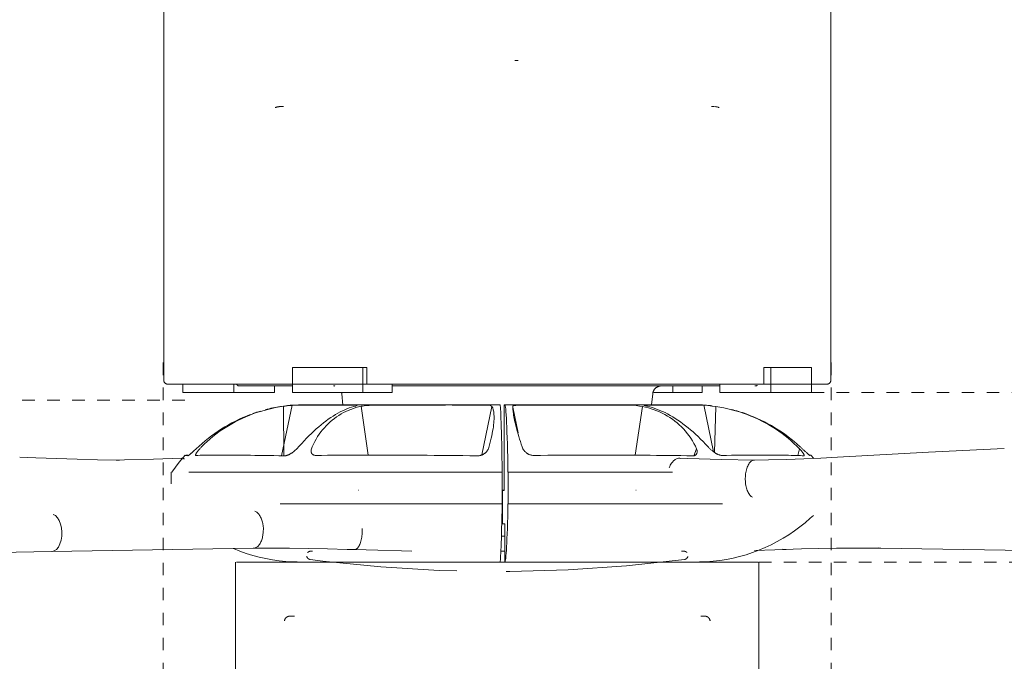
# Model space of a CAD drawing. Header units: millimetres. Extents: x 5770 to 11194, y -2990 to 7544.
# Tile 6 of 10: x 6480 to 6716, y 1528 to 1682. Entities that reach past the tile are written whole.
import ezdxf

# ---------------------------------------------------------------- set-up
doc = ezdxf.new("R2010")
doc.units = ezdxf.units.MM
doc.linetypes.add('Dash', pattern=[6, 3, -3])
doc.layers.add('A-ANNO-DIMS', color=7, linetype='Dash', lineweight=9, true_color=0xd2d2d2)
doc.layers.add('E-LITE-EQPM', color=7, linetype='Continuous', lineweight=20)

# ---------------------------------------------------------------- blocks, each defined once
blk = doc.blocks.new('32060-10 - 32060 TUBEFAN Matt black ceiling fan with DC motor-512121-Alzado_PDF')
at = {"layer": 'E-LITE-EQPM'}
for p, q in [((6514.76, 1989.83), (6514.76, 1595.91)), ((6674.76, 1595.91), (6674.76, 1989.83)), ((6562.49, 1598.94), (6545.6, 1598.94)), ((6545.6, 1598.94), (6545.6, 1592.94)), ((6562.49, 1592.94), (6562.49, 1598.94)), ((6562.49, 1598.94), (6563.5, 1598.94)), ((6563.5, 1598.94), (6563.5, 1594.94)), ((6658.65, 1598.94), (6660.39, 1598.94)), ((6658.65, 1594.94), (6658.65, 1598.94)), ((6660.39, 1598.94), (6660.39, 1592.94)), ((6670.14, 1598.94), (6660.39, 1598.94)), ((6670.14, 1592.94), (6670.14, 1598.94)), ((6519.37, 1592.94), (6519.37, 1594.94)), ((6531.6, 1594.95), (6531.6, 1592.94)), ((6541.35, 1594.61), (6541.35, 1592.94)), ((6563.5, 1594.94), (6563.97, 1594.94)), ((6569.55, 1594.94), (6569.55, 1592.94)), ((6636.85, 1592.94), (6636.85, 1594.58)), ((6643.91, 1594.58), (6643.91, 1592.94)), ((6648.16, 1592.94), (6648.16, 1594.94)), ((6656.7, 1594.54), (6656.55, 1594.54)), ((6657.83, 1594.94), (6658.65, 1594.94)), ((6531.6, 1592.94), (6519.37, 1592.94)), ((6531.6, 1592.94), (6541.35, 1592.94)), ((6562.49, 1592.94), (6545.6, 1592.94)), ((6557.47, 1592.64), (6557.73, 1589.95)), ((6569.55, 1592.94), (6562.49, 1592.94)), ((6631.78, 1589.99), (6632.05, 1592.64)), ((6632.32, 1592.94), (6636.85, 1592.94)), ((6643.91, 1592.94), (6636.85, 1592.94)), ((6660.39, 1592.94), (6648.16, 1592.94)), ((6670.14, 1592.94), (6660.39, 1592.94)), ((6545.53, 1589.94), (6543.01, 1577.76)), ((6543.46, 1589.64), (6543.6, 1577.75)), ((6552.43, 1590), (6552.7, 1590)), ((6566.85, 1590), (6552.49, 1590)), ((6552.78, 1590), (6556.21, 1590)), ((6556.17, 1590), (6553.29, 1590)), ((6562.1, 1589.64), (6563.76, 1577.93)), ((6577.98, 1590), (6584.02, 1590)), ((6595.36, 1590), (6578.01, 1590)), ((6583.97, 1589.95), (6590.08, 1589.95)), ((6591.07, 1577.97), (6593.48, 1589.59)), ((6596.43, 1590), (6596.4, 1569.45)), ((6596.56, 1590), (6596.43, 1590)), ((6601.82, 1590), (6596.56, 1590)), ((6596.56, 1590), (6601.83, 1590)), ((6598.5, 1589.41), (6599.78, 1583.25)), ((6630.96, 1590), (6613.79, 1590)), ((6613.82, 1590), (6619.24, 1590)), ((6626.48, 1590), (6631.15, 1590)), ((6627.82, 1577.91), (6629.58, 1589.59)), ((6638.37, 1590), (6640.32, 1590)), ((6640.28, 1590), (6638.38, 1590)), ((6640.65, 1590), (6640.7, 1590)), ((6644.21, 1589.95), (6644.01, 1589.95)), ((6646.65, 1578.72), (6644.31, 1589.98)), ((6646.86, 1578.59), (6647.15, 1589.59)), ((6641.89, 1577.79), (6642.57, 1579.45)), ((6666.82, 1577.81), (6667.23, 1579.45)), ((6669.97, 1577.9), (6670.68, 1577.1)), ((6516.51, 1573.8), (6516.51, 1571.07)), ((6520.81, 1573.8), (6595.92, 1573.8)), ((6595.92, 1573.8), (6595.92, 1566.24)), ((6597.33, 1566.24), (6597.33, 1573.8)), ((6597.33, 1573.8), (6636.76, 1573.8)), ((6561.45, 1569.54), (6561.53, 1569.54)), ((6596.4, 1569.45), (6595.99, 1569.45)), ((6595.99, 1569.45), (6595.99, 1561.45)), ((6542.66, 1566.24), (6595.92, 1566.24)), ((6597.33, 1566.24), (6648.79, 1566.24)), ((6488.8, 1563.42), (6488.26, 1563.72)), ((6595.99, 1561.45), (6596.56, 1561.45)), ((6596.56, 1561.45), (6596.56, 1552.29)), ((6490.29, 1558.45), (6490.33, 1559.45)), ((6442.21, 1554.1), (6487.9, 1554.8)), ((6536.23, 1555.57), (6487.9, 1554.8)), ((6487.96, 1554.8), (6488.51, 1554.95)), ((6488.51, 1554.95), (6489.03, 1555.31)), ((6596.63, 1554.88), (6595.61, 1554.88)), ((6739.34, 1554.8), (6686.6, 1555.57)), ((6532, 1552.29), (6532, 1518.84)), ((6532.18, 1552.29), (6594.76, 1552.29)), ((6594.76, 1552.29), (6657.34, 1552.29)), ((6657.51, 1518.84), (6657.51, 1552.29))]:
    blk.add_line(p, q, dxfattribs=at)
at = {"layer": 'E-LITE-EQPM', "flags": 128}
for points in [[(6541.52, 1661.29), (6541.63, 1661.33), (6541.75, 1661.37), (6541.86, 1661.41), (6541.98, 1661.44), (6542.09, 1661.47), (6542.21, 1661.49), (6542.33, 1661.51), (6542.45, 1661.52), (6542.57, 1661.53), (6542.69, 1661.54)], [(6543.48, 1661.54), (6543.17, 1661.54), (6542.94, 1661.54), (6542.79, 1661.54), (6542.72, 1661.54)], [(6542.76, 1661.54), (6542.89, 1661.54), (6543.1, 1661.54)], [(6646.75, 1661.54), (6646.63, 1661.54), (6646.42, 1661.54), (6646.13, 1661.54)], [(6646.35, 1661.54), (6646.58, 1661.54), (6646.73, 1661.54), (6646.79, 1661.54)], [(6646.91, 1661.53), (6647.03, 1661.53), (6647.15, 1661.51), (6647.27, 1661.5), (6647.39, 1661.48), (6647.51, 1661.45), (6647.62, 1661.42), (6647.74, 1661.38), (6647.85, 1661.34), (6647.96, 1661.3)], [(6515.73, 1594.94), (6515.69, 1594.94), (6515.65, 1594.94), (6515.61, 1594.94), (6515.58, 1594.95), (6515.54, 1594.96), (6515.5, 1594.96), (6515.46, 1594.97), (6515.42, 1594.99), (6515.39, 1595), (6515.35, 1595.01), (6515.32, 1595.03), (6515.28, 1595.05), (6515.25, 1595.07), (6515.21, 1595.09), (6515.18, 1595.11), (6515.15, 1595.13), (6515.12, 1595.15), (6515.09, 1595.18), (6515.06, 1595.2), (6515.03, 1595.23), (6515.01, 1595.26), (6514.98, 1595.29), (6514.96, 1595.32), (6514.93, 1595.35), (6514.91, 1595.38), (6514.89, 1595.42), (6514.87, 1595.45), (6514.85, 1595.49), (6514.84, 1595.52), (6514.82, 1595.56), (6514.81, 1595.59), (6514.8, 1595.63), (6514.79, 1595.67), (6514.78, 1595.71), (6514.77, 1595.74), (6514.77, 1595.78), (6514.76, 1595.82), (6514.76, 1595.86), (6514.76, 1595.9), (6514.76, 1595.91)], [(6525.87, 1594.94), (6525.06, 1594.94), (6523.63, 1594.94), (6522.31, 1594.94), (6521.1, 1594.94), (6520.02, 1594.94), (6519.05, 1594.94), (6518.2, 1594.94), (6517.48, 1594.94), (6516.88, 1594.94), (6516.41, 1594.94), (6516.06, 1594.94), (6515.83, 1594.94), (6515.74, 1594.94), (6515.73, 1594.94)], [(6515.73, 1594.94), (6515.79, 1594.94), (6515.98, 1594.94), (6516.3, 1594.94), (6516.74, 1594.94), (6517.31, 1594.94), (6518, 1594.94), (6518.81, 1594.94), (6519.74, 1594.94), (6520.8, 1594.94), (6521.97, 1594.94), (6523.26, 1594.94), (6524.66, 1594.94), (6526.18, 1594.94), (6527.8, 1594.94), (6529.53, 1594.94), (6531.37, 1594.94), (6533.31, 1594.94), (6535.34, 1594.94), (6537.48, 1594.94), (6539.7, 1594.94), (6542.01, 1594.94), (6544.41, 1594.94), (6546.88, 1594.94), (6549.43, 1594.94), (6552.06, 1594.94), (6554.75, 1594.94), (6557.51, 1594.94), (6560.33, 1594.94), (6563.2, 1594.94), (6566.12, 1594.94), (6569.09, 1594.94), (6572.1, 1594.94), (6575.14, 1594.94), (6578.22, 1594.94), (6581.33, 1594.94), (6584.45, 1594.94), (6587.59, 1594.94), (6590.74, 1594.94), (6593.9, 1594.94), (6594.76, 1594.94)], [(6532.76, 1594.54), (6532.74, 1594.54), (6532.72, 1594.54), (6532.7, 1594.54), (6532.68, 1594.55), (6532.66, 1594.55), (6532.64, 1594.55), (6532.62, 1594.56), (6532.6, 1594.56), (6532.59, 1594.57), (6532.57, 1594.58), (6532.55, 1594.59), (6532.53, 1594.6), (6532.51, 1594.61), (6532.49, 1594.62), (6532.48, 1594.63), (6532.46, 1594.64), (6532.45, 1594.65), (6532.43, 1594.66), (6532.41, 1594.68), (6532.4, 1594.69), (6532.39, 1594.71), (6532.37, 1594.72), (6532.36, 1594.74), (6532.35, 1594.76), (6532.34, 1594.77), (6532.33, 1594.79), (6532.32, 1594.81), (6532.31, 1594.82), (6532.3, 1594.84), (6532.29, 1594.86), (6532.28, 1594.88), (6532.28, 1594.9), (6532.27, 1594.92)], [(6545.6, 1594.54), (6545.44, 1594.54), (6543.97, 1594.54), (6542.59, 1594.54), (6541.29, 1594.54), (6540.08, 1594.54), (6538.96, 1594.54), (6537.92, 1594.54), (6536.98, 1594.54), (6536.12, 1594.54), (6535.37, 1594.54), (6534.7, 1594.54), (6534.14, 1594.54), (6533.67, 1594.54), (6533.29, 1594.54), (6533.02, 1594.54), (6532.84, 1594.54), (6532.77, 1594.54), (6532.76, 1594.54)], [(6532.76, 1594.54), (6532.81, 1594.54), (6532.96, 1594.54), (6533.21, 1594.54), (6533.56, 1594.54), (6534, 1594.54), (6534.54, 1594.54), (6535.18, 1594.54), (6535.91, 1594.54), (6536.74, 1594.54), (6537.66, 1594.54), (6538.67, 1594.54), (6539.77, 1594.54), (6540.96, 1594.54), (6542.23, 1594.54), (6543.59, 1594.54), (6545.03, 1594.54), (6545.6, 1594.54)], [(6555.78, 1594.5), (6555.7, 1594.51), (6555.61, 1594.53), (6555.53, 1594.53), (6555.45, 1594.54)], [(6569.55, 1594.54), (6570, 1594.54), (6572.29, 1594.54), (6574.62, 1594.54), (6576.98, 1594.54), (6579.37, 1594.54), (6581.79, 1594.54), (6584.22, 1594.54), (6586.67, 1594.54), (6589.14, 1594.54), (6591.61, 1594.54), (6594.09, 1594.54), (6594.76, 1594.54)], [(6594.76, 1594.94), (6597.92, 1594.94), (6601.07, 1594.94), (6604.22, 1594.94), (6607.35, 1594.94), (6610.46, 1594.94), (6613.54, 1594.94), (6616.6, 1594.94), (6619.62, 1594.94), (6622.6, 1594.94), (6625.53, 1594.94), (6628.42, 1594.94), (6631.25, 1594.94), (6634.02, 1594.94), (6636.73, 1594.94), (6639.38, 1594.94), (6641.95, 1594.94), (6644.45, 1594.94), (6646.87, 1594.94), (6649.2, 1594.94), (6651.45, 1594.94), (6653.6, 1594.94), (6655.67, 1594.94), (6657.63, 1594.94), (6659.49, 1594.94), (6661.26, 1594.94), (6662.91, 1594.94), (6664.45, 1594.94), (6665.89, 1594.94), (6667.21, 1594.94), (6668.41, 1594.94), (6669.5, 1594.94), (6670.47, 1594.94), (6671.31, 1594.94), (6672.03, 1594.94), (6672.63, 1594.94), (6673.11, 1594.94), (6673.46, 1594.94), (6673.68, 1594.94), (6673.78, 1594.94), (6673.78, 1594.94)], [(6594.76, 1594.54), (6597.24, 1594.54), (6599.71, 1594.54), (6602.18, 1594.54), (6604.63, 1594.54), (6607.07, 1594.54), (6609.49, 1594.54), (6611.89, 1594.54), (6614.26, 1594.54), (6616.6, 1594.54), (6618.9, 1594.54), (6621.16, 1594.54), (6623.38, 1594.54), (6625.56, 1594.54), (6627.69, 1594.54), (6629.76, 1594.54), (6631.78, 1594.54), (6633.74, 1594.54), (6635.63, 1594.54), (6637.47, 1594.54), (6639.23, 1594.54), (6640.92, 1594.54), (6642.54, 1594.54), (6644.08, 1594.54), (6645.54, 1594.54), (6646.92, 1594.54), (6648.16, 1594.54)], [(6634.14, 1594.54), (6634.05, 1594.54), (6633.97, 1594.53), (6633.89, 1594.52), (6633.8, 1594.51), (6633.72, 1594.5), (6633.64, 1594.48), (6633.56, 1594.46), (6633.48, 1594.43), (6633.4, 1594.4), (6633.32, 1594.37), (6633.24, 1594.34), (6633.17, 1594.3), (6633.09, 1594.26), (6633.02, 1594.22), (6632.95, 1594.17), (6632.88, 1594.12), (6632.82, 1594.07), (6632.75, 1594.02), (6632.69, 1593.96), (6632.63, 1593.9), (6632.57, 1593.84), (6632.52, 1593.78), (6632.47, 1593.71), (6632.42, 1593.64), (6632.37, 1593.57), (6632.33, 1593.5), (6632.28, 1593.43), (6632.25, 1593.35), (6632.21, 1593.28), (6632.18, 1593.2), (6632.15, 1593.12), (6632.12, 1593.04), (6632.1, 1592.96), (6632.08, 1592.88), (6632.07, 1592.8), (6632.05, 1592.71), (6632.05, 1592.64)], [(6648.16, 1594.54), (6647.28, 1594.54), (6645.92, 1594.54), (6644.48, 1594.54), (6642.96, 1594.54), (6641.36, 1594.54), (6639.69, 1594.54), (6637.95, 1594.54), (6636.14, 1594.54), (6634.26, 1594.54), (6633.54, 1594.54)], [(6656.5, 1594.54), (6656.67, 1594.54), (6656.75, 1594.54), (6656.75, 1594.54)], [(6657.12, 1594.7), (6657.1, 1594.68), (6657.09, 1594.67), (6657.07, 1594.66), (6657.06, 1594.64), (6657.04, 1594.63), (6657.02, 1594.62), (6657.01, 1594.61), (6656.99, 1594.6), (6656.97, 1594.59), (6656.95, 1594.58), (6656.93, 1594.57), (6656.92, 1594.57), (6656.9, 1594.56), (6656.88, 1594.55), (6656.86, 1594.55), (6656.84, 1594.55), (6656.82, 1594.54), (6656.8, 1594.54), (6656.78, 1594.54), (6656.76, 1594.54), (6656.75, 1594.54)], [(6673.78, 1594.94), (6673.72, 1594.94), (6673.53, 1594.94), (6673.22, 1594.94), (6672.77, 1594.94), (6672.21, 1594.94), (6671.52, 1594.94), (6670.71, 1594.94), (6670.14, 1594.94)], [(6674.76, 1595.91), (6674.76, 1595.87), (6674.75, 1595.83), (6674.75, 1595.79), (6674.74, 1595.76), (6674.74, 1595.72), (6674.73, 1595.68), (6674.72, 1595.64), (6674.71, 1595.6), (6674.69, 1595.57), (6674.68, 1595.53), (6674.66, 1595.5), (6674.65, 1595.46), (6674.63, 1595.43), (6674.61, 1595.39), (6674.59, 1595.36), (6674.56, 1595.33), (6674.54, 1595.3), (6674.52, 1595.27), (6674.49, 1595.24), (6674.46, 1595.21), (6674.43, 1595.19), (6674.4, 1595.16), (6674.37, 1595.14), (6674.34, 1595.11), (6674.31, 1595.09), (6674.28, 1595.07), (6674.24, 1595.05), (6674.21, 1595.03), (6674.17, 1595.02), (6674.14, 1595), (6674.1, 1594.99), (6674.06, 1594.98), (6674.02, 1594.97), (6673.99, 1594.96), (6673.95, 1594.95), (6673.91, 1594.95), (6673.87, 1594.94), (6673.83, 1594.94), (6673.79, 1594.94), (6673.78, 1594.94)], [(6557.47, 1592.64), (6557.46, 1592.73), (6557.44, 1592.81), (6557.43, 1592.89), (6557.41, 1592.98)], [(6545.78, 1589.95), (6545.74, 1589.94), (6545.5, 1589.92), (6545.05, 1589.88), (6544.42, 1589.81), (6543.65, 1589.71), (6542.78, 1589.59)], [(6545.54, 1589.95), (6547.04, 1590), (6547.47, 1590)], [(6595.37, 1590), (6593.48, 1590), (6591.6, 1590), (6589.73, 1590), (6587.86, 1590), (6586, 1590), (6584.16, 1590), (6582.33, 1590), (6580.53, 1590), (6578.74, 1590), (6576.98, 1590), (6575.25, 1590), (6573.55, 1590), (6571.88, 1590), (6570.25, 1590), (6568.66, 1590), (6567.11, 1590), (6565.6, 1590), (6564.14, 1590), (6562.72, 1590), (6561.36, 1590), (6560.06, 1590), (6558.8, 1590), (6557.61, 1590), (6556.47, 1590), (6555.39, 1590), (6554.38, 1590), (6553.43, 1590), (6552.55, 1590), (6551.73, 1590), (6550.98, 1590), (6550.3, 1590), (6549.7, 1590), (6549.16, 1590), (6548.7, 1590), (6548.31, 1590), (6547.99, 1590), (6547.75, 1590), (6547.58, 1590), (6547.49, 1590), (6547.47, 1590)], [(6547.47, 1590), (6547.51, 1590), (6547.62, 1590), (6547.81, 1590), (6548.07, 1590), (6548.41, 1590), (6548.82, 1590), (6549.3, 1590), (6549.86, 1590), (6550.49, 1590), (6551.18, 1590), (6551.95, 1590), (6552.79, 1590), (6553.36, 1590)], [(6547.6, 1589.95), (6552.53, 1589.95), (6560.08, 1589.95)], [(6553.88, 1590), (6554.82, 1590), (6555.83, 1590), (6556.2, 1590)], [(6560.09, 1589.95), (6560.64, 1589.94), (6561.02, 1589.92), (6561.18, 1589.88)], [(6561.18, 1589.86), (6561.11, 1589.81), (6560.83, 1589.71), (6560.34, 1589.59)], [(6567.05, 1589.95), (6578.04, 1589.95), (6582.34, 1589.95)], [(6590.08, 1589.95), (6590.97, 1589.94), (6591.8, 1589.92), (6592.5, 1589.88), (6593.03, 1589.81), (6593.36, 1589.71), (6593.48, 1589.59)], [(6642.46, 1590), (6642.42, 1590), (6642.31, 1590), (6642.12, 1590), (6641.86, 1590), (6641.52, 1590), (6641.11, 1590), (6640.62, 1590), (6640.07, 1590), (6639.44, 1590), (6638.74, 1590), (6637.97, 1590), (6637.14, 1590), (6636.24, 1590), (6635.27, 1590), (6634.24, 1590), (6633.14, 1590), (6631.99, 1590), (6630.78, 1590), (6629.51, 1590), (6628.19, 1590), (6626.81, 1590), (6625.38, 1590), (6623.91, 1590), (6622.39, 1590), (6620.83, 1590), (6619.22, 1590), (6617.58, 1590), (6615.9, 1590), (6614.19, 1590), (6612.45, 1590), (6610.69, 1590), (6608.9, 1590), (6607.08, 1590), (6605.25, 1590), (6603.4, 1590), (6601.54, 1590), (6599.67, 1590), (6597.79, 1590), (6596.56, 1590)], [(6601.81, 1589.95), (6613.75, 1589.95), (6624.56, 1589.95)], [(6624.56, 1589.95), (6625.37, 1589.94), (6626.26, 1589.92), (6627.18, 1589.88), (6628.08, 1589.81), (6628.9, 1589.71), (6629.58, 1589.59)], [(6629.52, 1590), (6630.53, 1590), (6631.05, 1590)], [(6631.06, 1589.95), (6638.32, 1589.95), (6642.92, 1589.95)], [(6634.55, 1590), (6635, 1590), (6635.36, 1590)], [(6635.56, 1590), (6636.51, 1590), (6637.39, 1590), (6638.21, 1590), (6638.95, 1590), (6639.63, 1590), (6640.24, 1590), (6640.77, 1590), (6641.24, 1590), (6641.62, 1590), (6641.94, 1590), (6642.18, 1590), (6642.35, 1590), (6642.44, 1590), (6642.46, 1590)], [(6642.46, 1590), (6643.95, 1589.97), (6644.32, 1589.95)], [(6642.92, 1589.95), (6643.27, 1589.94), (6643.81, 1589.92), (6644.51, 1589.88), (6645.34, 1589.81), (6646.23, 1589.71), (6647.15, 1589.59)], [(6516.69, 1573.8), (6517.56, 1575.02), (6518.48, 1576.2), (6519.45, 1577.34), (6519.93, 1577.88)], [(6676.32, 1577.44), (6698.18, 1578.67), (6716.36, 1579.49)], [(6503.61, 1576.75), (6498.85, 1576.82), (6493.99, 1576.93), (6489.06, 1577.09), (6484.05, 1577.28), (6480.21, 1577.45)], [(6519.13, 1577.18), (6512.33, 1576.95), (6505.33, 1576.78), (6503.58, 1576.75)], [(6656.44, 1576.75), (6648.53, 1576.9), (6640.49, 1577.12), (6638.54, 1577.18)], [(6676.32, 1577.44), (6672.39, 1577.23), (6668.32, 1577.04), (6664.11, 1576.9), (6659.77, 1576.8), (6656.41, 1576.75)], [(6595.92, 1569.54), (6596.09, 1569.54), (6596.4, 1569.54)], [(6627.95, 1569.54), (6628.05, 1569.54), (6628.09, 1569.54)], [(6490.33, 1559.45), (6490.23, 1560.45), (6490.02, 1561.39), (6489.7, 1562.22), (6489.29, 1562.91), (6488.8, 1563.42)], [(6670.58, 1563.47), (6669.83, 1562.77), (6668.61, 1561.71), (6667.35, 1560.7), (6666.04, 1559.73), (6664.7, 1558.82), (6663.32, 1557.97), (6661.91, 1557.17), (6660.47, 1556.43), (6659, 1555.74), (6657.51, 1555.12), (6655.99, 1554.55), (6654.44, 1554.05), (6652.89, 1553.61), (6651.31, 1553.23), (6649.72, 1552.92), (6648.12, 1552.66), (6646.51, 1552.48), (6644.89, 1552.35), (6643.27, 1552.3), (6642.85, 1552.29)], [(6489.03, 1555.31), (6489.49, 1555.88), (6489.86, 1556.62), (6490.13, 1557.49), (6490.29, 1558.45)], [(6596.5, 1558.49), (6596.09, 1558.49), (6595.75, 1558.49)], [(6546.73, 1552.3), (6545.67, 1552.32), (6544.05, 1552.42), (6542.44, 1552.58), (6540.83, 1552.81), (6539.24, 1553.1), (6537.66, 1553.45), (6536.09, 1553.87), (6534.54, 1554.35), (6533.01, 1554.89), (6531.51, 1555.49)], [(6536.22, 1555.57), (6540.53, 1555.6), (6544.94, 1555.59), (6549.45, 1555.54), (6554.05, 1555.45), (6558.74, 1555.32), (6560.5, 1555.26)], [(6549.27, 1554.54), (6549.3, 1554.57), (6549.32, 1554.6), (6549.35, 1554.63), (6549.38, 1554.65), (6549.41, 1554.68), (6549.45, 1554.7), (6549.48, 1554.72), (6549.51, 1554.74), (6549.55, 1554.76), (6549.58, 1554.78), (6549.62, 1554.8), (6549.66, 1554.81), (6549.7, 1554.83), (6549.73, 1554.84), (6549.77, 1554.85), (6549.81, 1554.86), (6549.85, 1554.87), (6549.89, 1554.87), (6549.93, 1554.88), (6549.97, 1554.88), (6550.01, 1554.88), (6550.02, 1554.88)], [(6550.4, 1554.88), (6550.21, 1554.88), (6550.08, 1554.88), (6550.02, 1554.88), (6550.02, 1554.88)], [(6550.02, 1554.88), (6550.06, 1554.88), (6550.17, 1554.88)], [(6560.51, 1555.26), (6566.09, 1555.13), (6571.77, 1554.96), (6574.27, 1554.87)], [(6639.49, 1554.88), (6639.46, 1554.88), (6639.35, 1554.88), (6639.17, 1554.88), (6638.92, 1554.88)], [(6639.11, 1554.88), (6639.31, 1554.88), (6639.43, 1554.88), (6639.49, 1554.88), (6639.49, 1554.88)], [(6639.49, 1554.88), (6639.53, 1554.88), (6639.57, 1554.88), (6639.61, 1554.88), (6639.65, 1554.87), (6639.69, 1554.86), (6639.73, 1554.85), (6639.77, 1554.84), (6639.81, 1554.83), (6639.84, 1554.82), (6639.88, 1554.8), (6639.92, 1554.79), (6639.95, 1554.77), (6639.99, 1554.75), (6640.02, 1554.73), (6640.06, 1554.71), (6640.09, 1554.68), (6640.12, 1554.66), (6640.15, 1554.63), (6640.18, 1554.61), (6640.21, 1554.58), (6640.24, 1554.55)], [(6656.43, 1555.06), (6661.31, 1555.21), (6663.72, 1555.26)], [(6663.75, 1555.27), (6667.75, 1555.41), (6671.88, 1555.51), (6676.12, 1555.57), (6680.47, 1555.6), (6684.92, 1555.59), (6686.61, 1555.57)], [(6552.83, 1552.29), (6552.32, 1552.29), (6551.51, 1552.29), (6550.76, 1552.29), (6550.08, 1552.29), (6549.48, 1552.29), (6548.95, 1552.29), (6548.49, 1552.29), (6548.1, 1552.29), (6547.79, 1552.29), (6547.55, 1552.29), (6547.39, 1552.29), (6547.31, 1552.29), (6547.29, 1552.29)], [(6547.29, 1552.29), (6547.33, 1552.29), (6547.44, 1552.29), (6547.63, 1552.29), (6547.89, 1552.29), (6548.23, 1552.29), (6548.64, 1552.29), (6549.13, 1552.29), (6549.69, 1552.29), (6550.32, 1552.29), (6551.02, 1552.29), (6551.79, 1552.29), (6552.63, 1552.29), (6553.53, 1552.29), (6554.51, 1552.29), (6555.54, 1552.29), (6556.64, 1552.29), (6557.8, 1552.29), (6559.01, 1552.29), (6560.29, 1552.29), (6561.62, 1552.29), (6563, 1552.29), (6564.43, 1552.29), (6565.91, 1552.29), (6567.43, 1552.29), (6569, 1552.29), (6570.61, 1552.29), (6572.26, 1552.29), (6573.94, 1552.29), (6575.66, 1552.29), (6577.41, 1552.29), (6579.18, 1552.29), (6580.98, 1552.29), (6582.8, 1552.29), (6584.64, 1552.29), (6586.49, 1552.29), (6588.36, 1552.29), (6590.24, 1552.29), (6592.12, 1552.29), (6594.01, 1552.29), (6595.37, 1552.29)], [(6549.89, 1552.89), (6549.85, 1552.9), (6549.81, 1552.9), (6549.78, 1552.91), (6549.74, 1552.92), (6549.7, 1552.94), (6549.66, 1552.95), (6549.62, 1552.97), (6549.59, 1552.98), (6549.55, 1553), (6549.52, 1553.02), (6549.48, 1553.04), (6549.45, 1553.06), (6549.42, 1553.09), (6549.39, 1553.11), (6549.36, 1553.14), (6549.33, 1553.16), (6549.3, 1553.19), (6549.27, 1553.22), (6549.25, 1553.25), (6549.22, 1553.28), (6549.2, 1553.32), (6549.18, 1553.35), (6549.16, 1553.38), (6549.14, 1553.42), (6549.12, 1553.46), (6549.1, 1553.49), (6549.09, 1553.53), (6549.07, 1553.57), (6549.06, 1553.6), (6549.05, 1553.64), (6549.04, 1553.68)], [(6585.09, 1550.19), (6580.78, 1550.28), (6566.82, 1551.12), (6552.91, 1552.51), (6549.89, 1552.89)], [(6596.57, 1552.29), (6598.46, 1552.29), (6600.34, 1552.29), (6602.21, 1552.29), (6604.08, 1552.29), (6605.93, 1552.29), (6607.76, 1552.29), (6609.57, 1552.29), (6611.36, 1552.29), (6613.13, 1552.29), (6614.86, 1552.29), (6616.57, 1552.29), (6618.24, 1552.29), (6619.88, 1552.29), (6621.47, 1552.29), (6623.03, 1552.29), (6624.54, 1552.29), (6626, 1552.29), (6627.41, 1552.29), (6628.78, 1552.29), (6630.09, 1552.29), (6631.34, 1552.29), (6632.54, 1552.29), (6633.68, 1552.29), (6634.75, 1552.29), (6635.76, 1552.29), (6636.71, 1552.29), (6637.6, 1552.29), (6638.41, 1552.29), (6639.16, 1552.29), (6639.83, 1552.29), (6640.44, 1552.29), (6640.97, 1552.29), (6641.43, 1552.29), (6641.82, 1552.29), (6642.13, 1552.29), (6642.37, 1552.29), (6642.53, 1552.29), (6642.62, 1552.29), (6642.64, 1552.29)], [(6639.62, 1552.89), (6625.72, 1551.37), (6611.78, 1550.41), (6597.8, 1550.01), (6596.88, 1550.01)], [(6642.64, 1552.29), (6642.6, 1552.29), (6642.48, 1552.29), (6642.3, 1552.29), (6642.03, 1552.29), (6641.69, 1552.29), (6641.28, 1552.29), (6640.8, 1552.29), (6640.24, 1552.29), (6639.61, 1552.29), (6638.91, 1552.29), (6638.14, 1552.29), (6637.3, 1552.29), (6637.07, 1552.29)], [(6640.46, 1553.62), (6640.44, 1553.58), (6640.43, 1553.54), (6640.42, 1553.5), (6640.4, 1553.47), (6640.38, 1553.43), (6640.37, 1553.4), (6640.35, 1553.36), (6640.32, 1553.33), (6640.3, 1553.29), (6640.28, 1553.26), (6640.25, 1553.23), (6640.22, 1553.2), (6640.2, 1553.17), (6640.17, 1553.15), (6640.14, 1553.12), (6640.11, 1553.09), (6640.07, 1553.07), (6640.04, 1553.05), (6640.01, 1553.03), (6639.97, 1553.01), (6639.94, 1552.99), (6639.9, 1552.97), (6639.86, 1552.95), (6639.83, 1552.94), (6639.79, 1552.93), (6639.75, 1552.92), (6639.71, 1552.91), (6639.67, 1552.9), (6639.63, 1552.89), (6639.62, 1552.89)], [(6543.71, 1538.17), (6543.72, 1538.22), (6543.73, 1538.27), (6543.74, 1538.32), (6543.75, 1538.37), (6543.77, 1538.42), (6543.78, 1538.47), (6543.8, 1538.52), (6543.82, 1538.56), (6543.85, 1538.61), (6543.87, 1538.65), (6543.9, 1538.7), (6543.92, 1538.74), (6543.95, 1538.78), (6543.99, 1538.82), (6544.02, 1538.86), (6544.05, 1538.9), (6544.09, 1538.93), (6544.13, 1538.97), (6544.16, 1539), (6544.2, 1539.03), (6544.24, 1539.06), (6544.29, 1539.09), (6544.33, 1539.12), (6544.37, 1539.14), (6544.42, 1539.17), (6544.47, 1539.19), (6544.51, 1539.21), (6544.56, 1539.22), (6544.61, 1539.24), (6544.66, 1539.25), (6544.71, 1539.27), (6544.76, 1539.27), (6544.81, 1539.28), (6544.86, 1539.29), (6544.91, 1539.29), (6544.96, 1539.29), (6544.97, 1539.29)], [(6546.08, 1539.29), (6545.7, 1539.29), (6545.4, 1539.29), (6545.18, 1539.29), (6545.04, 1539.29), (6544.98, 1539.29), (6544.97, 1539.29)], [(6544.97, 1539.29), (6545.01, 1539.29), (6545.13, 1539.29), (6545.33, 1539.29)], [(6644.54, 1539.29), (6644.5, 1539.29), (6644.38, 1539.29), (6644.18, 1539.29), (6643.91, 1539.29), (6643.55, 1539.29)], [(6644.12, 1539.29), (6644.34, 1539.29), (6644.48, 1539.29), (6644.54, 1539.29), (6644.54, 1539.29)], [(6644.54, 1539.29), (6644.59, 1539.29), (6644.64, 1539.29), (6644.69, 1539.28), (6644.74, 1539.28), (6644.79, 1539.27), (6644.84, 1539.26), (6644.89, 1539.24), (6644.94, 1539.23), (6644.99, 1539.21), (6645.04, 1539.19), (6645.08, 1539.17), (6645.13, 1539.15), (6645.17, 1539.13), (6645.22, 1539.1), (6645.26, 1539.07), (6645.3, 1539.04), (6645.34, 1539.01), (6645.38, 1538.98), (6645.42, 1538.94), (6645.45, 1538.91), (6645.49, 1538.87), (6645.52, 1538.83), (6645.55, 1538.79), (6645.58, 1538.75), (6645.61, 1538.71), (6645.64, 1538.67), (6645.66, 1538.62), (6645.68, 1538.58), (6645.71, 1538.53), (6645.73, 1538.48), (6645.74, 1538.44), (6645.76, 1538.39), (6645.77, 1538.34), (6645.78, 1538.29), (6645.79, 1538.24), (6645.8, 1538.19)]]:
    blk.add_lwpolyline(points, dxfattribs=at)
at = {"layer": 'E-LITE-EQPM'}
for centre, major_axis, ratio, start_param, end_param in [((6595.37, 1552.65), (0, 37.35), 0.017966, 5.314469, 6.289355), ((6596.56, 1552.65), (0, 37.35), 0.024643, 5.314469, 6.289355), ((6598.68, 1575.01), (-85.63, 8.31), 0.163569, 0.407167, 0.412804), ((6595.37, 1592.82), (0, 40.53), 0.017966, 3.14187, 3.997272), ((6596.57, 1592.82), (0, 40.53), 0.024643, 3.14187, 3.997272)]:
    blk.add_ellipse(centre, major_axis=major_axis, ratio=ratio, start_param=start_param, end_param=end_param, dxfattribs=at)
for points in [[(6523.85, 1579.94), (6525.53, 1581.65), (6529.32, 1584.72), (6536.05, 1588.05), (6540.95, 1589.28), (6543.46, 1589.64)], [(6542.78, 1589.59), (6541.55, 1589.4), (6540.32, 1589.14), (6539.11, 1588.82)], [(6560.34, 1589.59), (6558.9, 1589.21), (6555.98, 1587.91), (6551.34, 1584.41), (6548.24, 1581.22), (6546.68, 1579.45)], [(6550.35, 1579.94), (6551.12, 1581.65), (6553.09, 1584.72), (6557.16, 1588.05), (6560.41, 1589.28), (6562.1, 1589.64)], [(6593.48, 1589.59), (6593.72, 1589.21), (6594.09, 1587.91), (6593.88, 1584.41), (6593.16, 1581.22), (6592.62, 1579.45)], [(6600.71, 1579.94), (6600.14, 1581.65), (6599.24, 1584.72), (6598.52, 1588.05), (6598.44, 1589.28), (6598.45, 1589.64)], [(6629.58, 1589.59), (6631.48, 1589.21), (6635.1, 1587.91), (6639.63, 1584.41), (6641.77, 1581.22), (6642.57, 1579.45)], [(6645.31, 1579.94), (6643.73, 1581.65), (6640.53, 1584.72), (6635.58, 1588.05), (6632.37, 1589.28), (6630.78, 1589.64)], [(6647.15, 1589.59), (6649.72, 1589.21), (6654.75, 1587.91), (6661.69, 1584.41), (6665.54, 1581.22), (6667.23, 1579.45)], [(6535.5, 1587.65), (6533.12, 1586.74), (6528.48, 1584.41), (6524.41, 1581.22), (6522.53, 1579.45)], [(6537.95, 1588.49), (6537.34, 1588.31), (6536.74, 1588.11), (6536.14, 1587.89)], [(6543.63, 1577.75), (6540.29, 1577.82), (6534.18, 1577.92), (6527, 1577.96), (6523.71, 1577.9), (6522.47, 1577.85)], [(6589.94, 1577.75), (6585.32, 1577.82), (6576.16, 1577.92), (6563.02, 1577.96), (6554.97, 1577.9), (6551.17, 1577.85)], [(6641.58, 1577.75), (6637.9, 1577.82), (6630.05, 1577.92), (6617.13, 1577.96), (6608.03, 1577.9), (6603.43, 1577.85)], [(6668.32, 1577.75), (6667.25, 1577.82), (6664.32, 1577.92), (6657.63, 1577.96), (6651.79, 1577.9), (6648.57, 1577.85)], [(6669.72, 1577.93), (6670.06, 1577.92), (6670.06, 1577.89), (6669.72, 1577.85)], [(6503.31, 1576.72), (6503.55, 1576.78), (6503.8, 1576.76), (6504.03, 1576.67)], [(6519.51, 1577.09), (6519.32, 1577.18), (6519.14, 1577.2), (6518.96, 1577.15)], [(6656, 1567.83), (6655.78, 1567.92), (6655.34, 1568.25), (6654.8, 1569.13), (6654.41, 1570.31), (6654.22, 1571.69), (6654.24, 1572.64), (6654.28, 1573.11)], [(6562.33, 1558.92), (6562.37, 1559.38), (6562.39, 1559.86), (6562.37, 1560.32)], [(6663.17, 1555.34), (6663.45, 1555.26), (6663.74, 1555.24), (6664.02, 1555.3)], [(6686.25, 1555.65), (6686.42, 1555.58), (6686.59, 1555.55), (6686.76, 1555.58)]]:
    blk.add_open_spline(points, degree=3, dxfattribs=at)
for points, knots in [([(6543.46, 1589.64), (6544.06, 1589.72), (6544.96, 1589.82), (6546.05, 1589.9), (6546.97, 1589.94), (6547.43, 1589.95), (6547.6, 1589.95)], [0, 0, 0, 0, 0.333333, 0.5, 0.666667, 1, 1, 1, 1]), ([(6562.1, 1589.64), (6562.52, 1589.72), (6563.29, 1589.82), (6564.47, 1589.9), (6565.69, 1589.94), (6566.54, 1589.95), (6567.05, 1589.95)], [0, 0, 0, 0, 0.333333, 0.5, 0.666667, 1, 1, 1, 1]), ([(6598.45, 1589.64), (6598.47, 1589.72), (6598.72, 1589.82), (6599.43, 1589.9), (6600.35, 1589.94), (6601.2, 1589.95), (6601.81, 1589.95)], [0, 0, 0, 0, 0.333333, 0.5, 0.666667, 1, 1, 1, 1]), ([(6630.78, 1589.64), (6630.41, 1589.72), (6630.05, 1589.82), (6629.97, 1589.9), (6630.17, 1589.94), (6630.58, 1589.95), (6630.95, 1589.95)], [0, 0, 0, 0, 0.3333333, 0.5, 0.6666667, 0.970762, 0.970762, 0.970762, 0.970762]), ([(6646.31, 1589.75), (6646.04, 1589.78), (6645.54, 1589.84), (6644.92, 1589.9), (6644.32, 1589.94), (6644.17, 1589.95), (6644.21, 1589.95)], [0.1666667, 0.1666667, 0.1666667, 0.1666667, 0.3333333, 0.5, 0.6666667, 1, 1, 1, 1]), ([(6667.4, 1579.94), (6665.53, 1581.65), (6661.46, 1584.72), (6655.68, 1587.5), (6652.06, 1588.6), (6650.84, 1588.91)], [0, 0, 0, 0, 0.3333333, 0.6666667, 0.8333333, 0.8333333, 0.8333333, 0.8333333]), ([(6522.47, 1577.85), (6522.44, 1577.85), (6522.4, 1577.88), (6522.39, 1577.96), (6522.41, 1578.05), (6522.45, 1578.15), (6522.48, 1578.22), (6522.52, 1578.31), (6522.57, 1578.39), (6522.63, 1578.49), (6522.72, 1578.62), (6522.84, 1578.79), (6523.07, 1579.08), (6523.39, 1579.46), (6523.69, 1579.78), (6523.85, 1579.94)], [0, 0, 0, 0, 0.083333, 0.166667, 0.25, 0.291667, 0.333333, 0.375, 0.416667, 0.458333, 0.5, 0.583333, 0.666667, 0.833333, 1, 1, 1, 1]), ([(6551.17, 1577.85), (6551.08, 1577.85), (6550.9, 1577.88), (6550.68, 1577.96), (6550.52, 1578.05), (6550.41, 1578.15), (6550.34, 1578.22), (6550.28, 1578.31), (6550.22, 1578.39), (6550.18, 1578.49), (6550.14, 1578.62), (6550.1, 1578.79), (6550.09, 1579.08), (6550.16, 1579.46), (6550.27, 1579.78), (6550.35, 1579.94)], [0, 0, 0, 0, 0.083333, 0.166667, 0.25, 0.291667, 0.333333, 0.375, 0.416667, 0.458333, 0.5, 0.583333, 0.666667, 0.833333, 1, 1, 1, 1]), ([(6603.43, 1577.85), (6603.31, 1577.85), (6603.08, 1577.88), (6602.74, 1577.96), (6602.47, 1578.05), (6602.27, 1578.15), (6602.12, 1578.22), (6601.98, 1578.31), (6601.85, 1578.39), (6601.72, 1578.49), (6601.56, 1578.62), (6601.38, 1578.79), (6601.13, 1579.08), (6600.88, 1579.46), (6600.76, 1579.78), (6600.71, 1579.94)], [0, 0, 0, 0, 0.083333, 0.166667, 0.25, 0.291667, 0.333333, 0.375, 0.416667, 0.458333, 0.5, 0.583333, 0.666667, 0.833333, 1, 1, 1, 1]), ([(6648.57, 1577.85), (6648.49, 1577.85), (6648.3, 1577.88), (6648.02, 1577.96), (6647.77, 1578.05), (6647.57, 1578.15), (6647.42, 1578.22), (6647.27, 1578.31), (6647.12, 1578.39), (6646.97, 1578.49), (6646.78, 1578.62), (6646.54, 1578.79), (6646.18, 1579.08), (6645.75, 1579.46), (6645.45, 1579.78), (6645.31, 1579.94)], [0, 0, 0, 0, 0.083333, 0.166667, 0.25, 0.291667, 0.333333, 0.375, 0.416667, 0.458333, 0.5, 0.583333, 0.666667, 0.833333, 1, 1, 1, 1]), ([(6669.72, 1577.85), (6669.71, 1577.85), (6669.66, 1577.88), (6669.56, 1577.96), (6669.44, 1578.05), (6669.34, 1578.15), (6669.25, 1578.22), (6669.16, 1578.31), (6669.06, 1578.39), (6668.96, 1578.49), (6668.82, 1578.62), (6668.64, 1578.79), (6668.32, 1579.08), (6667.91, 1579.46), (6667.57, 1579.78), (6667.4, 1579.94)], [0, 0, 0, 0, 0.083333, 0.166667, 0.25, 0.291667, 0.333333, 0.375, 0.416667, 0.458333, 0.5, 0.583333, 0.666667, 0.833333, 1, 1, 1, 1]), ([(6520.51, 1577.75), (6519.94, 1577.82), (6519.73, 1577.89), (6520.31, 1577.92), (6520.53, 1577.93)], [0, 0, 0, 0, 0.3333333, 0.462201, 0.462201, 0.462201, 0.462201]), ([(6522.53, 1579.45), (6522.27, 1579.21), (6521.88, 1578.85), (6521.47, 1578.48), (6521.25, 1578.29), (6521.1, 1578.16), (6520.98, 1578.07), (6520.88, 1577.98), (6520.79, 1577.91), (6520.71, 1577.86), (6520.64, 1577.81), (6520.57, 1577.77), (6520.53, 1577.75), (6520.51, 1577.75)], [0, 0, 0, 0, 0.285714, 0.428571, 0.5, 0.571429, 0.625, 0.678571, 0.732143, 0.785714, 0.839286, 0.892857, 1, 1, 1, 1]), ([(6546.68, 1579.45), (6546.44, 1579.21), (6546.04, 1578.85), (6545.53, 1578.48), (6545.22, 1578.29), (6545.01, 1578.16), (6544.81, 1578.07), (6544.63, 1577.98), (6544.46, 1577.91), (6544.28, 1577.86), (6544.11, 1577.81), (6543.89, 1577.77), (6543.73, 1577.75), (6543.63, 1577.75)], [0, 0, 0, 0, 0.285714, 0.428571, 0.5, 0.571429, 0.625, 0.678571, 0.732143, 0.785714, 0.839286, 0.892857, 1, 1, 1, 1]), ([(6592.62, 1579.45), (6592.52, 1579.21), (6592.3, 1578.85), (6591.92, 1578.48), (6591.66, 1578.29), (6591.47, 1578.16), (6591.29, 1578.07), (6591.11, 1577.98), (6590.93, 1577.91), (6590.74, 1577.86), (6590.54, 1577.81), (6590.28, 1577.77), (6590.07, 1577.75), (6589.94, 1577.75)], [0, 0, 0, 0, 0.285714, 0.428571, 0.5, 0.571429, 0.625, 0.678571, 0.732143, 0.785714, 0.839286, 0.892857, 1, 1, 1, 1]), ([(6642.57, 1579.45), (6642.66, 1579.21), (6642.73, 1578.85), (6642.67, 1578.48), (6642.6, 1578.29), (6642.53, 1578.16), (6642.45, 1578.07), (6642.36, 1577.98), (6642.26, 1577.91), (6642.15, 1577.86), (6642.02, 1577.81), (6641.84, 1577.77), (6641.69, 1577.75), (6641.58, 1577.75)], [0, 0, 0, 0, 0.285714, 0.428571, 0.5, 0.571429, 0.625, 0.678571, 0.732143, 0.785714, 0.839286, 0.892857, 1, 1, 1, 1]), ([(6667.23, 1579.45), (6667.47, 1579.21), (6667.78, 1578.85), (6668.06, 1578.48), (6668.19, 1578.29), (6668.27, 1578.16), (6668.32, 1578.07), (6668.36, 1577.98), (6668.39, 1577.91), (6668.4, 1577.86), (6668.4, 1577.81), (6668.39, 1577.77), (6668.35, 1577.75), (6668.32, 1577.75)], [0, 0, 0, 0, 0.285714, 0.428571, 0.5, 0.571429, 0.625, 0.678571, 0.732143, 0.785714, 0.839286, 0.892857, 1, 1, 1, 1]), ([(6638.78, 1577.15), (6638.43, 1577.21), (6637.97, 1577.15), (6637.42, 1576.86), (6637.02, 1576.57), (6636.61, 1576.12), (6636.25, 1575.52), (6636.08, 1575.12), (6636.01, 1574.91)], [-0.940502, -0.940502, -0.940502, -0.940502, -0.7, -0.625, -0.55, -0.4, -0.3, -0.2, -0.2, -0.2, -0.2]), ([(6654.28, 1573.11), (6654.33, 1573.57), (6654.49, 1574.47), (6654.91, 1575.6), (6655.49, 1576.4), (6656.02, 1576.71), (6656.34, 1576.75), (6656.44, 1576.75)], [-1, -1, -1, -1, -0.8, -0.6, -0.4, -0.2, -0.1169455, -0.1169455, -0.1169455, -0.1169455]), ([(6538.57, 1559.22), (6538.6, 1559.41), (6538.65, 1559.8), (6538.66, 1560.3), (6538.64, 1560.69), (6538.6, 1560.98), (6538.56, 1561.26), (6538.49, 1561.64), (6538.38, 1562.09), (6538.15, 1562.77), (6537.78, 1563.51), (6537.22, 1564.17), (6536.8, 1564.42), (6536.59, 1564.49)], [0, 0, 0, 0, 0.083333, 0.166667, 0.208333, 0.25, 0.291667, 0.333333, 0.416667, 0.5, 0.666667, 0.833333, 1, 1, 1, 1]), ([(6536.22, 1555.57), (6536.27, 1555.57), (6536.54, 1555.59), (6537.03, 1555.77), (6537.52, 1556.21), (6537.86, 1556.7), (6538.08, 1557.12), (6538.28, 1557.59), (6538.44, 1558.1), (6538.53, 1558.65), (6538.56, 1559.03), (6538.57, 1559.22)], [0.1248541, 0.1248541, 0.1248541, 0.1248541, 0.1666667, 0.3333333, 0.5, 0.5833333, 0.6666667, 0.75, 0.8333333, 0.9166667, 1, 1, 1, 1]), ([(6560.31, 1555.3), (6560.45, 1555.25), (6560.78, 1555.25), (6561.29, 1555.62), (6561.77, 1556.43), (6562.13, 1557.56), (6562.28, 1558.45), (6562.33, 1558.92)], [-0.9564296, -0.9564296, -0.9564296, -0.9564296, -0.8, -0.6, -0.4, -0.2, 0, 0, 0, 0])]:
    blk.add_open_spline(points, degree=3, knots=knots, dxfattribs=at)

msp = doc.modelspace()

# ---------------------------------------------------------------- linework, layer by layer
at = {"layer": 'A-ANNO-DIMS'}
for p, q in [((6514.65, 1600.12), (6514.65, 1330.12)), ((6674.86, 1600.12), (6674.86, 1335.12)), ((6670.14, 1592.94), (7215.14, 1592.94)), ((6519.8, 1591.12), (5878.8, 1591.12)), ((6657.51, 1552.29), (7217.51, 1552.29))]:
    msp.add_line(p, q, dxfattribs=at)
at = {"layer": 'E-LITE-EQPM'}
msp.add_line((6598.95, 1672.59), (6599.77, 1672.59), dxfattribs=at)

# ---------------------------------------------------------------- block references
msp.add_blockref('32060-10 - 32060 TUBEFAN Matt black ceiling fan with DC motor-512121-Alzado_PDF', (0, 0), dxfattribs=at)

doc.saveas('drawing.dxf')
